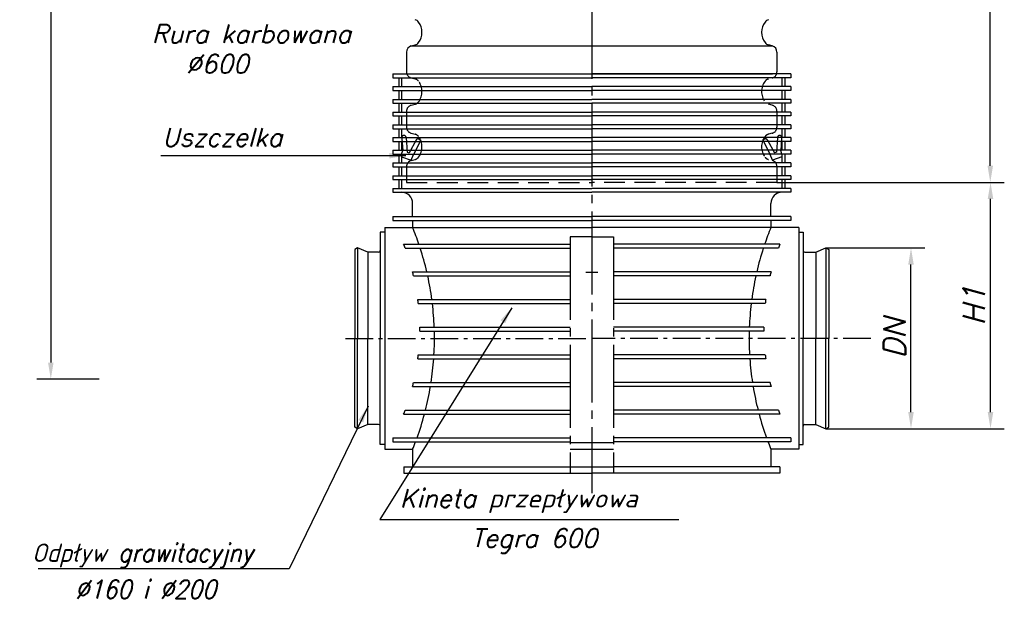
# Model space of a CAD drawing. Extents: x 39132 to 39321, y -29470 to -29233.
# Tile 1 of 2: x 39132 to 39310, y -29470 to -29365. Entities that reach past the tile are written whole.
import ezdxf

# ---------------------------------------------------------------- set-up
doc = ezdxf.new("R2010")
doc.units = 0
doc.header["$LTSCALE"] = 10
doc.header["$MEASUREMENT"] = 0
for name, pattern in [('CENTER', [1.95, 1.5, -0.15, 0.15, -0.15]), ('CENTER1', [0.77, 0.5, -0.1, 0.07, -0.1]), ('HIDDEN', [1.75, 1.25, -0.5]), ('HIDDEN1', [1.1, 0.75, -0.35])]:
    doc.linetypes.add(name, pattern=pattern)
doc.layers.add('ASS', color=7, linetype='Continuous')
doc.layers.add('WYMIAROWA', color=1, linetype='Continuous')
doc.styles.add('GOST', font='simplex.shx', dxfattribs={"oblique": 15})
doc.styles.get("Standard").update_dxf_attribs({"font": 'simplex.shx', "height": 60})
doc.dimstyles.new('HOR_CADM', dxfattribs={"dimtxt": 4, "dimasz": 3, "dimexe": 2.5, "dimexo": 0, "dimgap": 0.09, "dimtad": 0, "dimtoh": 1, "dimdsep": 46, "dimtxsty": 'Standard', "dimcen": 0.09, "dimclrd": 1, "dimclre": 1, "dimclrt": 7, "dimadec": 0, "dimazin": 0, "dimtfac": 0.75, "dimtmove": 0, "dimatfit": 3, "dimfxl": 1, "dimtvp": 0.75, "dimtolj": 1, "dimarcsym": 0})

# ---------------------------------------------------------------- blocks, each defined once
blk = doc.blocks.new('*D22')
at = {"color": 0, "linetype": 'Continuous', "lineweight": -2}
for p, q in [((39166, -29267.5), (39134.63, -29267.5)), ((39137.13, -29270.5), (39137.13, -29427.15)), ((39145.87, -29430.15), (39134.63, -29430.15))]:
    blk.add_line(p, q, dxfattribs=at)
at = {"color": 0}
for points in [[(39137.63, -29270.5), (39136.63, -29270.5), (39137.13, -29267.5)], [(39136.63, -29427.15), (39137.63, -29427.15), (39137.13, -29430.15)]]:
    blk.add_solid(points, dxfattribs=at)
at = {"layer": 'Defpoints', "color": 0}
for p in [(39166, -29267.5), (39137.13, -29430.15), (39145.87, -29430.15)]:
    blk.add_point(p, dxfattribs=at)
at = {"color": 7, "insert": (39134.13, -29348.82), "char_height": 4, "attachment_point": 5, "rotation": 90, "style": 'GOST'}
blk.add_mtext('\\A1;H', dxfattribs=at)
blk = doc.blocks.new('*D23')
at = {"color": 0, "linetype": 'Continuous', "lineweight": -2}
for p, q in [((39268.48, -29292.06), (39309.56, -29292.06)), ((39307.06, -29391.57), (39307.06, -29295.06)), ((39268.48, -29394.57), (39309.56, -29394.57))]:
    blk.add_line(p, q, dxfattribs=at)
at = {"color": 0}
for points in [[(39307.56, -29295.06), (39306.56, -29295.06), (39307.06, -29292.06)], [(39306.56, -29391.57), (39307.56, -29391.57), (39307.06, -29394.57)]]:
    blk.add_solid(points, dxfattribs=at)
at = {"layer": 'Defpoints', "color": 0}
for p in [(39268.48, -29292.06), (39307.06, -29292.06), (39268.48, -29394.57)]:
    blk.add_point(p, dxfattribs=at)
at = {"color": 7, "insert": (39304.06, -29343.31), "char_height": 4, "attachment_point": 5, "rotation": 90, "style": 'GOST'}
blk.add_mtext('\\A1;H2', dxfattribs=at)
blk = doc.blocks.new('*D24')
at = {"color": 0, "linetype": 'Continuous', "lineweight": -2}
for p, q in [((39302.38, -29394.57), (39309.6, -29394.57)), ((39307.1, -29436.1), (39307.1, -29397.57)), ((39295.22, -29439.1), (39309.6, -29439.1))]:
    blk.add_line(p, q, dxfattribs=at)
at = {"color": 0}
for points in [[(39307.6, -29397.57), (39306.6, -29397.57), (39307.1, -29394.57)], [(39306.6, -29436.1), (39307.6, -29436.1), (39307.1, -29439.1)]]:
    blk.add_solid(points, dxfattribs=at)
at = {"layer": 'Defpoints', "color": 0}
for p in [(39302.38, -29394.57), (39307.1, -29394.57), (39295.22, -29439.1)]:
    blk.add_point(p, dxfattribs=at)
at = {"color": 7, "insert": (39304.1, -29416.84), "char_height": 4, "attachment_point": 5, "rotation": 90, "style": 'GOST'}
blk.add_mtext('\\A1;H1', dxfattribs=at)
blk = doc.blocks.new('*D30')
at = {"color": 0, "linetype": 'Continuous', "lineweight": -2}
for p, q in [((39277.34, -29406.43), (39295.22, -29406.43)), ((39292.72, -29436.1), (39292.72, -29409.43)), ((39277.34, -29439.1), (39295.22, -29439.1))]:
    blk.add_line(p, q, dxfattribs=at)
at = {"color": 0}
for points in [[(39293.22, -29409.43), (39292.22, -29409.43), (39292.72, -29406.43)], [(39292.22, -29436.1), (39293.22, -29436.1), (39292.72, -29439.1)]]:
    blk.add_solid(points, dxfattribs=at)
at = {"layer": 'Defpoints', "color": 0}
for p in [(39277.34, -29406.43), (39292.72, -29406.43), (39277.34, -29439.1)]:
    blk.add_point(p, dxfattribs=at)
at = {"color": 7, "insert": (39289.72, -29422.77), "char_height": 4, "attachment_point": 5, "rotation": 90, "style": 'GOST'}
blk.add_mtext('\\A1;DN', dxfattribs=at)

msp = doc.modelspace()

# ---------------------------------------------------------------- linework, layer by layer
at = {"color": 0, "linetype": 'CENTER'}
for p, q in [((39234.981, -29263.339), (39234.981, -29450.762)), ((39234.981, -29404.421), (39231.047, -29404.421)), ((39231.047, -29404.421), (39231.047, -29447.166)), ((39234.981, -29404.421), (39238.914, -29404.421)), ((39238.914, -29404.421), (39238.914, -29447.166))]:
    msp.add_line(p, q, dxfattribs=at)
at = {"color": 0, "linetype": 'Continuous'}
for p, q in [((39202.324, -29369.916), (39203.03, -29369.727)), ((39267.638, -29369.916), (39266.931, -29369.727)), ((39201.482, -29371.013), (39201.482, -29373.869)), ((39202.324, -29369.916), (39267.638, -29369.916)), ((39268.48, -29371.013), (39268.48, -29373.869)), ((39201.482, -29371.727), (39201.482, -29374.584)), ((39268.48, -29371.727), (39268.48, -29374.584)), ((39198.981, -29374.966), (39234.981, -29374.966)), ((39198.981, -29374.966), (39198.981, -29375.666)), ((39202.322, -29374.966), (39267.639, -29374.966)), ((39270.981, -29374.966), (39234.981, -29374.966)), ((39270.981, -29374.966), (39270.981, -29375.666)), ((39198.981, -29375.666), (39234.981, -29375.666)), ((39200.081, -29375.666), (39200.081, -29377.266)), ((39270.981, -29375.666), (39234.981, -29375.666)), ((39269.881, -29375.666), (39269.881, -29377.266)), ((39198.981, -29377.266), (39234.981, -29377.266)), ((39198.981, -29377.266), (39198.981, -29377.966)), ((39198.981, -29377.966), (39234.981, -29377.966)), ((39200.081, -29377.966), (39200.081, -29379.566)), ((39270.981, -29377.266), (39234.981, -29377.266)), ((39270.981, -29377.966), (39234.981, -29377.966)), ((39269.881, -29377.966), (39269.881, -29379.566)), ((39270.981, -29377.266), (39270.981, -29377.966)), ((39198.981, -29379.566), (39234.981, -29379.566)), ((39198.981, -29379.566), (39198.981, -29380.266)), ((39198.981, -29380.266), (39234.981, -29380.266)), ((39200.081, -29380.266), (39200.081, -29381.866)), ((39270.981, -29379.566), (39234.981, -29379.566)), ((39270.981, -29380.266), (39234.981, -29380.266)), ((39269.881, -29380.266), (39269.881, -29381.866)), ((39270.981, -29379.566), (39270.981, -29380.266)), ((39198.981, -29381.866), (39234.981, -29381.866)), ((39198.981, -29381.866), (39198.981, -29382.566)), ((39270.981, -29381.866), (39234.981, -29381.866)), ((39270.981, -29381.866), (39270.981, -29382.566)), ((39198.981, -29382.566), (39234.981, -29382.566)), ((39200.081, -29382.566), (39200.081, -29384.166)), ((39270.981, -29382.566), (39234.981, -29382.566)), ((39269.881, -29382.566), (39269.881, -29384.166)), ((39198.981, -29384.166), (39234.981, -29384.166)), ((39198.981, -29384.166), (39198.981, -29384.866)), ((39198.981, -29384.866), (39234.981, -29384.866)), ((39200.081, -29384.866), (39200.081, -29386.466)), ((39270.981, -29384.166), (39234.981, -29384.166)), ((39270.981, -29384.866), (39234.981, -29384.866)), ((39269.881, -29384.866), (39269.881, -29386.466)), ((39270.981, -29384.166), (39270.981, -29384.866)), ((39198.981, -29386.466), (39234.981, -29386.466)), ((39198.981, -29386.466), (39198.981, -29387.166)), ((39198.981, -29387.166), (39234.981, -29387.166)), ((39200.081, -29387.166), (39200.081, -29388.766)), ((39270.981, -29386.466), (39234.981, -29386.466)), ((39270.981, -29387.166), (39234.981, -29387.166)), ((39269.881, -29387.166), (39269.881, -29388.766)), ((39270.981, -29386.466), (39270.981, -29387.166)), ((39198.981, -29388.766), (39234.981, -29388.766)), ((39198.981, -29388.766), (39198.981, -29389.466)), ((39270.981, -29388.766), (39234.981, -29388.766)), ((39270.981, -29388.766), (39270.981, -29389.466)), ((39198.981, -29389.466), (39234.981, -29389.466)), ((39198.981, -29391.066), (39234.981, -29391.066)), ((39198.981, -29391.066), (39198.981, -29391.766)), ((39200.081, -29389.466), (39200.081, -29391.066)), ((39270.981, -29389.466), (39234.981, -29389.466)), ((39270.981, -29391.066), (39234.981, -29391.066)), ((39269.881, -29389.466), (39269.881, -29391.066)), ((39270.981, -29391.066), (39270.981, -29391.766)), ((39198.981, -29391.766), (39234.981, -29391.766)), ((39200.081, -29391.766), (39200.081, -29393.366)), ((39270.981, -29391.766), (39234.981, -29391.766)), ((39269.881, -29391.766), (39269.881, -29393.366)), ((39198.981, -29393.366), (39234.981, -29393.366)), ((39198.981, -29393.366), (39198.981, -29394.066)), ((39198.981, -29394.066), (39234.981, -29394.066)), ((39200.081, -29394.066), (39200.081, -29395.666)), ((39270.981, -29393.366), (39234.981, -29393.366)), ((39270.981, -29394.066), (39234.981, -29394.066)), ((39269.881, -29394.066), (39269.881, -29395.666)), ((39270.981, -29393.366), (39270.981, -29394.066)), ((39198.981, -29395.666), (39234.981, -29395.666)), ((39198.981, -29395.666), (39198.981, -29396.366)), ((39198.981, -29396.366), (39234.981, -29396.366)), ((39270.981, -29395.666), (39234.981, -29395.666)), ((39270.981, -29396.366), (39234.981, -29396.366)), ((39270.981, -29395.666), (39270.981, -29396.366)), ((39202.581, -29400.766), (39202.581, -29398.366)), ((39267.381, -29400.766), (39267.381, -29398.366)), ((39198.981, -29400.766), (39234.981, -29400.766)), ((39198.981, -29400.766), (39198.981, -29401.466)), ((39198.981, -29401.466), (39234.981, -29401.466)), ((39202.581, -29401.466), (39202.581, -29402.716)), ((39270.981, -29400.766), (39234.981, -29400.766)), ((39270.981, -29401.466), (39234.981, -29401.466)), ((39267.381, -29401.466), (39267.381, -29402.716)), ((39270.981, -29400.766), (39270.981, -29401.466)), ((39196.731, -29403.581), (39196.731, -29422.766)), ((39197.531, -29403.581), (39196.731, -29403.581)), ((39197.531, -29402.716), (39197.531, -29442.816)), ((39197.531, -29402.716), (39234.981, -29402.716)), ((39272.431, -29402.716), (39234.981, -29402.716)), ((39272.431, -29402.716), (39272.431, -29442.816)), ((39272.431, -29403.581), (39273.231, -29403.581)), ((39273.231, -29403.581), (39273.231, -29422.766)), ((39192.624, -29406.431), (39192.131, -29406.716)), ((39192.131, -29406.716), (39192.131, -29422.766)), ((39192.624, -29406.431), (39192.624, -29422.766)), ((39194.451, -29407.216), (39192.624, -29406.431)), ((39194.451, -29407.216), (39194.451, -29422.766)), ((39196.431, -29407.216), (39194.451, -29407.216)), ((39200.951, -29405.766), (39231.047, -29405.766)), ((39201.219, -29406.466), (39231.047, -29406.466)), ((39269.01, -29405.766), (39238.914, -29405.766)), ((39268.743, -29406.466), (39238.914, -29406.466)), ((39273.531, -29407.216), (39275.511, -29407.216)), ((39275.511, -29407.216), (39277.337, -29406.431)), ((39275.511, -29407.216), (39275.511, -29422.766)), ((39277.337, -29406.431), (39277.337, -29422.766)), ((39277.337, -29406.431), (39277.831, -29406.716)), ((39277.831, -29406.716), (39277.831, -29422.766)), ((39202.559, -29410.766), (39231.047, -29410.766)), ((39267.403, -29410.766), (39238.914, -29410.766)), ((39202.73, -29411.466), (39231.047, -29411.466)), ((39267.232, -29411.466), (39238.914, -29411.466)), ((39203.51, -29415.766), (39231.047, -29415.766)), ((39266.451, -29415.766), (39238.914, -29415.766)), ((39203.594, -29416.466), (39231.047, -29416.466)), ((39266.368, -29416.466), (39238.914, -29416.466)), ((39203.85, -29420.766), (39231.047, -29420.766)), ((39203.85, -29421.466), (39231.047, -29421.466)), ((39266.111, -29420.766), (39238.914, -29420.766)), ((39266.111, -29421.466), (39238.914, -29421.466)), ((39192.131, -29438.816), (39192.131, -29422.766)), ((39192.624, -29439.101), (39192.624, -29422.766)), ((39194.451, -29438.316), (39194.451, -29422.766)), ((39196.731, -29441.951), (39196.731, -29422.766)), ((39273.231, -29441.951), (39273.231, -29422.766)), ((39275.511, -29438.316), (39275.511, -29422.766)), ((39277.337, -29439.101), (39277.337, -29422.766)), ((39277.831, -29438.816), (39277.831, -29422.766)), ((39203.51, -29426.466), (39231.047, -29426.466)), ((39203.594, -29425.766), (39231.047, -29425.766)), ((39266.368, -29425.766), (39238.914, -29425.766)), ((39266.451, -29426.466), (39238.914, -29426.466)), ((39202.559, -29431.466), (39231.047, -29431.466)), ((39202.73, -29430.766), (39231.047, -29430.766)), ((39267.232, -29430.766), (39238.914, -29430.766)), ((39267.403, -29431.466), (39238.914, -29431.466)), ((39200.951, -29436.466), (39231.047, -29436.466)), ((39201.219, -29435.766), (39231.047, -29435.766)), ((39268.743, -29435.766), (39238.914, -29435.766)), ((39269.01, -29436.466), (39238.914, -29436.466)), ((39192.624, -29439.101), (39192.131, -29438.816)), ((39194.451, -29438.316), (39192.624, -29439.101)), ((39196.431, -29438.316), (39194.451, -29438.316)), ((39273.531, -29438.316), (39275.511, -29438.316)), ((39275.511, -29438.316), (39277.337, -29439.101)), ((39277.337, -29439.101), (39277.831, -29438.816)), ((39198.981, -29440.766), (39231.047, -29440.766)), ((39198.981, -29440.766), (39198.981, -29441.466)), ((39270.981, -29440.766), (39238.914, -29440.766)), ((39270.981, -29440.766), (39270.981, -29441.466)), ((39197.531, -29441.951), (39196.731, -29441.951)), ((39197.531, -29442.816), (39202.581, -29442.816)), ((39198.981, -29441.466), (39231.047, -29441.466)), ((39202.581, -29442.816), (39202.581, -29445.966)), ((39270.981, -29441.466), (39238.914, -29441.466)), ((39272.431, -29442.816), (39267.381, -29442.816)), ((39267.381, -29442.816), (39267.381, -29445.966)), ((39272.431, -29441.951), (39273.231, -29441.951)), ((39200.981, -29445.966), (39231.047, -29445.966)), ((39200.981, -29445.966), (39200.981, -29447.166)), ((39202.581, -29445.966), (39231.047, -29445.966)), ((39268.981, -29445.966), (39238.914, -29445.966)), ((39267.381, -29445.966), (39238.914, -29445.966)), ((39268.981, -29445.966), (39268.981, -29447.166)), ((39200.981, -29447.166), (39234.981, -29447.166)), ((39268.981, -29447.166), (39234.981, -29447.166))]:
    msp.add_line(p, q, dxfattribs=at)
at = {"color": 0, "linetype": 'HIDDEN'}
for p, q in [((39200.581, -29375.666), (39200.581, -29377.266)), ((39202.324, -29375.681), (39203.03, -29375.87)), ((39269.381, -29375.666), (39269.381, -29377.266)), ((39200.581, -29377.966), (39200.581, -29379.566)), ((39269.381, -29377.966), (39269.381, -29379.566)), ((39200.581, -29380.266), (39200.581, -29381.866)), ((39267.638, -29380.623), (39266.931, -29380.434)), ((39269.381, -29380.266), (39269.381, -29381.866)), ((39200.581, -29382.566), (39200.581, -29384.166)), ((39269.381, -29382.566), (39269.381, -29384.166)), ((39200.581, -29384.866), (39200.581, -29386.466)), ((39202.324, -29385.673), (39203.03, -29385.863)), ((39269.381, -29384.866), (39269.381, -29386.466)), ((39200.581, -29387.166), (39200.581, -29388.766)), ((39269.381, -29387.166), (39269.381, -29388.766)), ((39200.581, -29389.466), (39200.581, -29391.066)), ((39202.324, -29390.616), (39203.03, -29390.427)), ((39269.381, -29389.466), (39269.381, -29391.066)), ((39200.581, -29391.766), (39200.581, -29393.366)), ((39201.482, -29391.713), (39201.482, -29394.569)), ((39269.381, -29391.766), (39269.381, -29393.366)), ((39200.581, -29394.066), (39200.581, -29395.666)), ((39269.381, -29394.066), (39269.381, -29395.666))]:
    msp.add_line(p, q, dxfattribs=at)
at = {"color": 0, "linetype": 'HIDDEN1', "ltscale": 0.5}
for p, q in [((39202.324, -29380.623), (39203.03, -29380.434)), ((39201.482, -29381.72), (39201.482, -29384.577)), ((39268.48, -29381.72), (39268.48, -29384.577)), ((39267.638, -29385.673), (39266.931, -29385.863)), ((39268.48, -29391.713), (39268.48, -29394.569)), ((39201.482, -29394.569), (39234.981, -29394.569)), ((39268.48, -29394.569), (39234.981, -29394.569))]:
    msp.add_line(p, q, dxfattribs=at)
at = {"color": 0}
for p, q in [((39236.061, -29410.888), (39233.9, -29410.888)), ((39231.047, -29441.616), (39238.914, -29441.616)), ((39231.047, -29442.816), (39238.914, -29442.816)), ((39231.047, -29445.966), (39238.914, -29445.966))]:
    msp.add_line(p, q, dxfattribs=at)
at = {"color": 0, "linetype": 'CENTER1'}
for p in [(39190.409, -29422.766), (39285.433, -29422.766)]:
    msp.add_line(p, (39234.981, -29422.766), dxfattribs=at)
at = {"color": 0, "linetype": 'Continuous'}
for centre, radius, start, end in [((39202.736, -29366.26), 1.136, 36.6135, 75), ((39201.141, -29367.445), 3.123, 323.3865, 36.6135), ((39268.82, -29367.445), 3.123, 143.3865, 216.6135), ((39267.225, -29366.26), 1.136, 105, 143.3865), ((39202.736, -29368.63), 1.136, 285, 323.3865), ((39267.225, -29368.63), 1.136, 216.6135, 255), ((39202.617, -29371.013), 1.136, 105, 180), ((39267.344, -29371.013), 1.136, 0, 75), ((39200.581, -29398.366), 2, 0, 90), ((39269.381, -29398.366), 2, 90, 180), ((39153.554, -29422.766), 52.969, 18.72007, 22.24241), ((39316.408, -29422.766), 52.969, 157.75759, 161.27993), ((39196.431, -29406.916), 0.3, 270, 0), ((39161.78, -29421.116), 42.071, 20.37837, 21.39876), ((39153.554, -29422.766), 52.969, 13.09399, 17.92244), ((39316.408, -29422.766), 52.969, 162.07756, 166.90601), ((39308.181, -29421.116), 42.071, 158.60124, 159.62163), ((39273.531, -29406.916), 0.3, 180, 270), ((39161.78, -29421.116), 42.071, 13.26013, 14.24158), ((39308.181, -29421.116), 42.071, 165.75842, 166.73987), ((39153.554, -29422.766), 52.969, 7.59406, 12.3178), ((39316.408, -29422.766), 52.969, 167.6822, 172.40594), ((39161.78, -29421.116), 42.071, 6.34567, 7.3058), ((39308.181, -29421.116), 42.071, 172.6942, 173.65433), ((39153.554, -29422.766), 52.969, 2.1639, 6.83083), ((39316.408, -29422.766), 52.969, 173.16917, 177.8361), ((39161.78, -29421.116), 42.071, 359.52334, 0.47666), ((39153.554, -29422.766), 52.969, 356.75318, 1.40634), ((39316.408, -29422.766), 52.969, 178.59366, 183.24682), ((39308.181, -29421.116), 42.071, 179.52334, 180.47666), ((39161.78, -29421.116), 42.071, 352.6942, 353.65433), ((39153.554, -29422.766), 52.969, 351.31322, 355.99448), ((39316.408, -29422.766), 52.969, 184.00552, 188.68678), ((39308.181, -29421.116), 42.071, 186.34567, 187.3058), ((39161.78, -29421.116), 42.071, 345.75842, 346.73987), ((39153.554, -29422.766), 52.969, 345.79285, 350.54644), ((39316.408, -29422.766), 52.969, 189.45356, 194.20715), ((39308.181, -29421.116), 42.071, 193.26013, 194.24158), ((39161.78, -29421.116), 42.071, 338.60124, 339.62163), ((39153.554, -29422.766), 52.969, 340.13386, 345.0104), ((39316.408, -29422.766), 52.969, 194.9896, 199.86614), ((39308.181, -29421.116), 42.071, 200.37837, 201.39876), ((39196.431, -29438.616), 0.3, 0, 90), ((39273.531, -29438.616), 0.3, 90, 180), ((39153.554, -29422.766), 52.969, 337.75759, 339.32668), ((39316.408, -29422.766), 52.969, 200.67332, 202.24241)]:
    msp.add_arc(centre, radius, start, end, dxfattribs=at)
at = {"color": 0, "linetype": 'HIDDEN'}
for centre, start, end in [((39202.617, -29374.584), 180, 255), ((39267.344, -29374.584), 285, 0), ((39202.736, -29376.967), 36.6135, 75), ((39267.225, -29376.967), 105, 143.3865), ((39202.736, -29379.337), 285, 323.3865), ((39202.617, -29381.72), 105, 180), ((39267.344, -29381.72), 0, 75), ((39202.617, -29384.577), 180, 255), ((39267.344, -29384.577), 285, 0), ((39267.225, -29386.96), 105, 143.3865), ((39202.617, -29391.713), 105, 180), ((39202.736, -29389.33), 285, 323.3865), ((39267.225, -29389.33), 216.6135, 255), ((39267.344, -29391.713), 0, 75)]:
    msp.add_arc(centre, 1.136, start, end, dxfattribs=at)
at = {"color": 0, "linetype": 'HIDDEN1', "ltscale": 0.5}
for centre, radius, start, end in [((39201.141, -29378.152), 3.123, 323.3865, 36.6135), ((39268.82, -29378.152), 3.123, 143.3865, 216.6135), ((39202.736, -29386.96), 1.136, 36.6135, 75), ((39201.141, -29388.145), 3.123, 323.3865, 36.6135), ((39268.82, -29388.145), 3.123, 143.3865, 216.6135)]:
    msp.add_arc(centre, radius, start, end, dxfattribs=at)
at = {"layer": 'ASS', "color": 0, "linetype": 'Continuous'}
msp.add_lwpolyline([(39212.17, -29366.852, 0, 0.946, 0), (39209.38, -29367.375, 0, 0, 0), (39192.449, -29370.548, 0, 0, 0), (39154.064, -29370.548, 0, 0, 0)], format="xyseb", dxfattribs=at)
at = {"layer": 'WYMIAROWA', "color": 0, "linetype": 'HIDDEN'}
for p, q in [((39200.652, -29386.725), (39200.787, -29388.799)), ((39203.749, -29386.769), (39204.063, -29386.943)), ((39266.212, -29386.769), (39265.898, -29386.943)), ((39268.555, -29386.477), (39268.385, -29389.09)), ((39269.309, -29386.725), (39269.175, -29388.799)), ((39200.581, -29389.466), (39200.787, -29388.799)), ((39201.576, -29389.09), (39201.921, -29389.217)), ((39268.385, -29389.09), (39268.041, -29389.217)), ((39269.381, -29389.466), (39269.175, -29388.799)), ((39200.581, -29389.925), (39202.32, -29390.566)), ((39202.32, -29390.566), (39202.71, -29389.508)), ((39267.641, -29390.566), (39267.251, -29389.508)), ((39269.381, -29389.925), (39267.641, -29390.566))]:
    msp.add_line(p, q, dxfattribs=at)
at = {"layer": 'WYMIAROWA', "color": 0, "linetype": 'HIDDEN1', "ltscale": 0.5}
for p, q in [((39201.406, -29386.477), (39201.576, -29389.09)), ((39203.192, -29386.928), (39201.921, -29389.217)), ((39204.063, -29386.943), (39202.71, -29389.508)), ((39265.898, -29386.943), (39267.251, -29389.508)), ((39266.77, -29386.928), (39268.041, -29389.217))]:
    msp.add_line(p, q, dxfattribs=at)
at = {"layer": 'WYMIAROWA', "color": 0, "linetype": 'HIDDEN'}
for centre, start, end in [((39200.997, -29386.504), 3.71753, 212.67255), ((39203.55, -29387.127), 60.96039, 150.96039), ((39266.411, -29387.127), 29.03961, 119.03961), ((39268.964, -29386.504), 327.32745, 176.28247)]:
    msp.add_arc(centre, 0.41, start, end, dxfattribs=at)

# ---------------------------------------------------------------- texts
at = {"color": 0, "linetype": 'Continuous', "style": 'GOST', "oblique": 15}
for s, height, p in [('Rura karbowana', 3.31215, (39155.389, -29369.36)), ('         %%c600', 3.31215, (39139.347, -29374.795)), ('Uszczelka ', 3.3121, (39157.269, -29388.056)), ('Kineta przepływowa', 3.31215, (39200.259, -29453.343)), ('Tegra 600', 3.3121, (39213.159, -29460.535))]:
    msp.add_text(s, height=height, dxfattribs=at).set_placement(p)
at = {"color": 0, "linetype": 'Continuous', "style": 'GOST', "oblique": 15, "width": 0.9}
for s, p in [('Odpływ grawitacyjny', (39133.713, -29463.176)), ('%%c160 i %%c200', (39141.501, -29469.793))]:
    msp.add_text(s, height=3.31215, dxfattribs=at).set_placement(p)

# ---------------------------------------------------------------- dimensions: what is measured, and where the dimension line sits
at = {"color": 0, "linetype": 'Continuous'}
for base, p1, p2, text, picture, middle in [((39137.127, -29430.149), (39165.996, -29267.498), (39145.866, -29430.149), 'H', '*D22', (39134.127, -29348.824)), ((39307.062, -29292.056), (39268.48, -29394.569), (39268.48, -29292.056), 'H2', '*D23', (39304.062, -29343.313)), ((39307.098, -29394.569), (39295.221, -29439.101), (39302.384, -29394.569), 'H1', '*D24', (39304.098, -29416.835)), ((39292.721, -29406.431), (39277.337, -29439.101), (39277.337, -29406.431), 'DN', '*D30', (39289.721, -29422.766))]:
    dim = msp.add_linear_dim(base=base, p1=p1, p2=p2, angle=90, text=text, dimstyle='HOR_CADM', override={"dimtxsty": 'GOST', "dimclrd": 0, "dimclre": 0}, dxfattribs=at)
    dim.commit()
    dim.dimension.update_dxf_attribs({"geometry": picture, "text_midpoint": middle})

# ---------------------------------------------------------------- leaders
for points in [[(39201.343, -29389.752), (39157.044, -29389.752)], [(39220.501, -29417.223), (39196.668, -29455.487), (39250.713, -29455.487)], [(39194.506, -29435.051), (39180.242, -29464.458), (39134.832, -29464.458)]]:
    msp.add_leader(points, dimstyle='HOR_CADM', override={"dimtxsty": 'GOST', "dimclrd": 0, "dimclre": 0}, dxfattribs=at)

doc.saveas('drawing.dxf')
